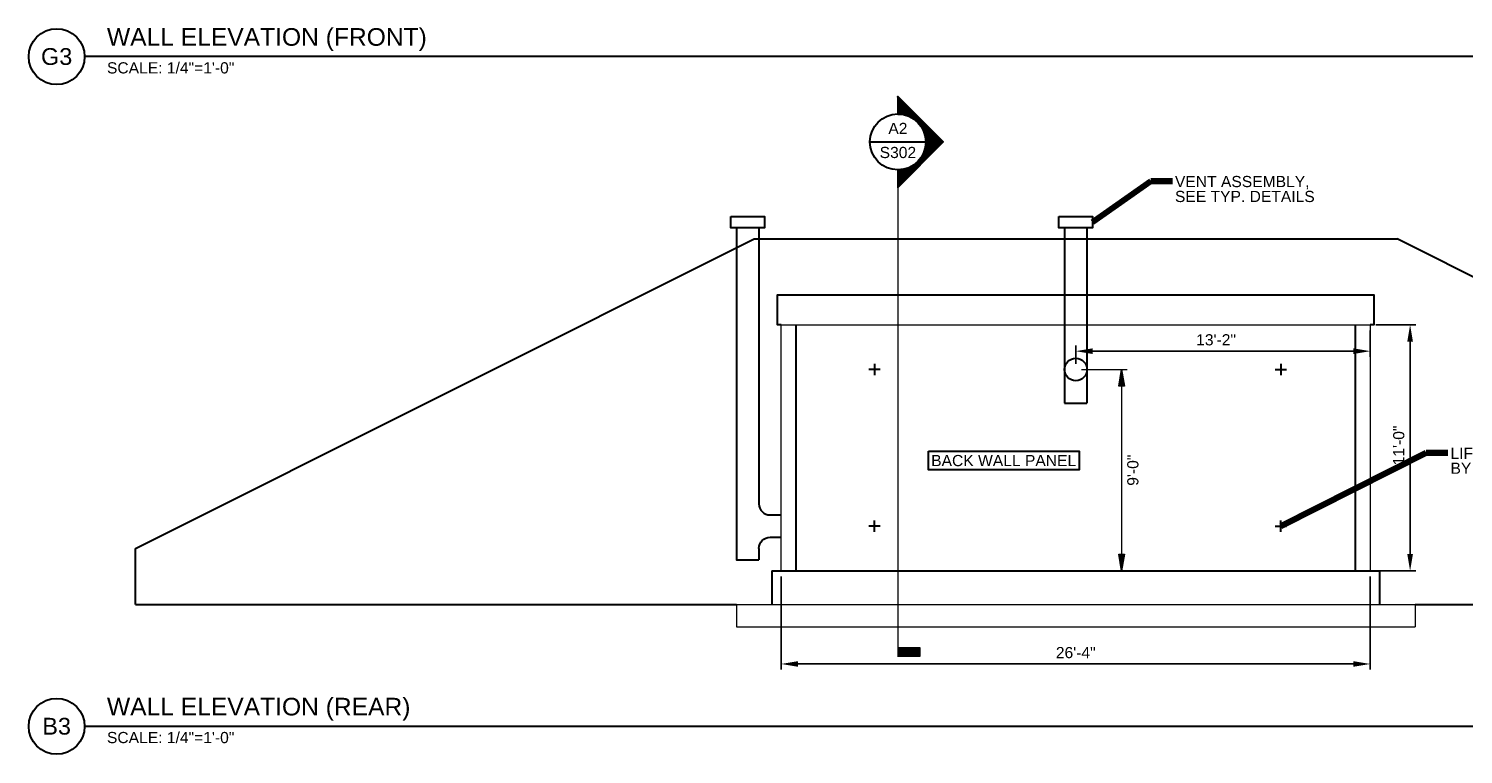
# Model space of a CAD drawing. Header units: inches. Extents: x -410 to 790, y -117 to 662.
# Tile 1 of 3: x -410 to 359, y -117 to 272. Entities that reach past the tile are written whole.
import ezdxf
from ezdxf.enums import TextEntityAlignment as Align

# ---------------------------------------------------------------- set-up
doc = ezdxf.new("R2010")
doc.units = ezdxf.units.IN
doc.header["$LTSCALE"] = 0.019
doc.header["$MEASUREMENT"] = 0
doc.linetypes.add('DGN3', pattern=[16.308427, 10.872284, -5.436142])
for name, color, linetype, lineweight in [('G-ANNO-DIM', 1, 'Continuous', 0), ('G-ANNO-TEXT', 7, 'Continuous', 30), ('S-FNDN-FTNG', 7, 'Continuous', 13), ('S-FNDN-PEDS', 7, 'Continuous', 30), ('S-WALL-LOAD', 7, 'Continuous', 13)]:
    doc.layers.add(name, color=color, linetype=linetype, lineweight=lineweight)
doc.styles.add("1 4 1'-0", font='arial.ttf', dxfattribs={"height": 6})
doc.styles.add("_1 4 1'-0", font='arial.ttf', dxfattribs={"height": 6})
doc.styles.add('TITLE 6.35', font='swissk.ttf', dxfattribs={"height": 250})
doc.styles.add('TITLE20', font='simplex.shx', dxfattribs={"height": 5000})
doc.dimstyles.new("1 4 1'-0", dxfattribs={"dimtxt": 6, "dimasz": 9, "dimexe": 3, "dimexo": 3, "dimgap": 3, "dimtad": 1, "dimdec": 0, "dimzin": 11, "dimdsep": 46, "dimlunit": 3, "dimtxsty": "1 4 1'-0", "dimsah": 1, "dimcen": 0, "dimadec": 4, "dimazin": 3, "dimtfac": 1, "dimtdec": 0, "dimtofl": 0, "dimtmove": 0, "dimatfit": 3, "dimfxl": 1, "dimtolj": 1, "dimtzin": 0, "dimarcsym": 0})

# ---------------------------------------------------------------- blocks, each defined once
blk = doc.blocks.new('*D95')
at = {"layer": 'G-ANNO-DIM', "color": 0, "lineweight": -2, "transparency": 16777216}
for p, q in [((-6.75, -21.91), (-6.75, -71.84)), ((309.25, -21.91), (309.25, -71.84)), ((2.25, -68.84), (300.25, -68.84))]:
    blk.add_line(p, q, dxfattribs=at)
at = {"layer": 'G-ANNO-DIM', "color": 0, "transparency": 16777216}
for points in [[(2.25, -67.34), (2.25, -70.34), (-6.75, -68.84)], [(300.25, -67.34), (300.25, -70.34), (309.25, -68.84)]]:
    blk.add_solid(points, dxfattribs=at)
at = {"layer": 'G-ANNO-DIM', "color": 0, "transparency": 16777216, "insert": (151.25, -62.78), "char_height": 6, "attachment_point": 5, "style": "1 4 1'-0"}
blk.add_mtext('\\A1;26\'-4"', dxfattribs=at)
blk = doc.blocks.new('*D96')
at = {"layer": 'G-ANNO-DIM', "color": 0, "lineweight": -2, "transparency": 16777216}
for p, q in [((312.25, 113.09), (333.62, 113.09)), ((330.62, -9.91), (330.62, 104.09)), ((312.25, -18.91), (333.62, -18.91))]:
    blk.add_line(p, q, dxfattribs=at)
at = {"layer": 'G-ANNO-DIM', "color": 0, "transparency": 16777216}
for points in [[(329.12, 104.09), (332.12, 104.09), (330.62, 113.09)], [(329.12, -9.91), (332.12, -9.91), (330.62, -18.91)]]:
    blk.add_solid(points, dxfattribs=at)
at = {"layer": 'G-ANNO-DIM', "color": 0, "transparency": 16777216, "insert": (324.55, 48.35), "char_height": 6, "attachment_point": 5, "rotation": 90, "style": "1 4 1'-0"}
blk.add_mtext('\\A1;11\'-0"', dxfattribs=at)
blk = doc.blocks.new('*D85')
at = {"layer": 'G-ANNO-DIM', "color": 0, "lineweight": -2, "transparency": 16777216}
for p, q in [((309.25, 110.09), (309.25, 95.93)), ((151.25, 92.09), (151.25, 101.93)), ((160.25, 98.93), (300.25, 98.93))]:
    blk.add_line(p, q, dxfattribs=at)
at = {"layer": 'G-ANNO-DIM', "color": 0, "transparency": 16777216}
for points in [[(160.25, 100.43), (160.25, 97.43), (151.25, 98.93)], [(300.25, 100.43), (300.25, 97.43), (309.25, 98.93)]]:
    blk.add_solid(points, dxfattribs=at)
at = {"layer": 'G-ANNO-DIM', "color": 0, "transparency": 16777216, "insert": (226.53, 104.99), "char_height": 6, "attachment_point": 5, "style": "1 4 1'-0"}
blk.add_mtext('\\A1;13\'-2"', dxfattribs=at)

msp = doc.modelspace()

# ---------------------------------------------------------------- hatches: boundary and pattern name
at = {"layer": 'G-ANNO-TEXT'}
h = msp.add_hatch(dxfattribs=at)
h.set_pattern_fill('USER', color=256, scale=0.027309, angle=45, style=0, pattern_type=0)
h.set_pattern_definition([(45, (77.29121, 178.018035), (-0.01931014, 0.01931014), [])])
edge = h.paths.add_edge_path()
edge.add_arc((55.83, 211.11), 14.99, -90, 90, ccw=False)
edge.add_line((55.83, 196.12), (55.83, 186.79))
edge.add_line((55.83, 186.79), (80.2, 211.13))
edge.add_line((80.2, 211.13), (55.83, 235.48))
edge.add_line((55.83, 235.48), (55.83, 226.1))
at = {"layer": 'G-ANNO-TEXT', "linetype": 'Continuous', "lineweight": 13}
h = msp.add_hatch(dxfattribs=at)
h.set_pattern_fill('DGN_SOLID10', scale=0.048, style=0, pattern_type=2)
h.set_pattern_definition([(45, (-471.25, 150.75), (-0.050911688, 0.050911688), [])])
h.paths.add_polyline_path([(55.83, -64.66), (67.83, -64.66), (67.83, -60.16), (55.83, -60.16)])

# ---------------------------------------------------------------- linework, layer by layer
at = {"layer": 'G-ANNO-DIM'}
for p, q in [((154.25, 89.09, 0), (178.87, 89.09, 0)), ((175.87, 89.09, 0), (175.87, -18.91, 0)), ((166.25, -18.91, 0), (190.87, -18.91, 0))]:
    msp.add_line(p, q, dxfattribs=at)
at = {"layer": 'G-ANNO-DIM', "elevation": 0, "flags": 128}
for points in [[(174.37, 80.09), (175.87, 89.09), (177.37, 80.09)], [(177.37, -9.91), (175.87, -18.91), (174.37, -9.91)]]:
    msp.add_lwpolyline(points, close=True, dxfattribs=at)
at = {"layer": 'G-ANNO-DIM', "extrusion": (0, 0, -1)}
msp.add_solid([(-174.37, 80.09, 0), (-175.87, 89.09, 0), (-177.37, 80.09, 0)], dxfattribs=at)
at = {"layer": 'G-ANNO-DIM'}
msp.add_solid([(177.37, -9.91, 0), (175.87, -18.91, 0), (174.37, -9.91, 0)], dxfattribs=at)
at = {"layer": 'G-ANNO-TEXT'}
for p, q in [((748.62, 256.89), (-380.49, 256.89)), ((40.84, 211.15), (70.83, 211.15)), ((-30.75, 165.09, 0), (-30.75, 5.09, 0)), ((-18.75, 165.09, 0), (-18.75, 17.09, 0)), ((145.24, 165.09, 0), (145.24, 159.09, 0)), ((157.24, 165.09, 0), (157.24, 159.09, 0)), ((-353.25, -6.91, 0), (-21.25, 159.09, 0)), ((-21.25, 159.09, 0), (323.75, 159.09, 0)), ((145.3, 159.09, 0), (145.3, 71.09)), ((157.24, 159.09, 0), (157.24, 71.09)), ((655.75, -6.91, 0), (323.75, 159.09, 0)), ((46.25, 89.09), (40.25, 89.09)), ((43.25, 92.09), (43.25, 86.09)), ((258.25, 89.09), (264.25, 89.09)), ((261.25, 92.09), (261.25, 86.09)), ((145.3, 71.09), (157.24, 71.09)), ((-12.75, 11.09, 0), (-6.75, 11.09, 0)), ((43.25, 2.09), (43.25, 8.09)), ((261.25, 2.09), (261.25, 8.09)), ((46.25, 5.09), (40.25, 5.09)), ((258.25, 5.09), (264.25, 5.09)), ((-353.25, -36.91, 0), (-353.25, -6.91, 0)), ((-18.75, -6.91), (-18.75, -12.91)), ((-12.75, -0.91, 0), (-6.75, -0.91, 0)), ((-353.25, -36.91), (-30.75, -36.91)), ((333.25, -36.91), (655.75, -36.91)), ((748.62, -102.29), (-380.49, -102.29))]:
    msp.add_line(p, q, dxfattribs=at)
at = {"layer": 'G-ANNO-TEXT', "color": 7, "linetype": 'Continuous', "lineweight": 0}
msp.add_line((55.83, 196.21, 0), (55.83, -64.93, 0), dxfattribs=at)
at = {"layer": 'G-ANNO-TEXT', "linetype": 'DGN3'}
for p, q in [((1.25, -18.91), (1.25, 113.09)), ((301.25, -18.91), (301.25, 113.09))]:
    msp.add_line(p, q, dxfattribs=at)
at = {"layer": 'G-ANNO-TEXT', "flags": 128}
msp.add_lwpolyline([(55.83, 226.1, -1), (55.83, 196.12), (55.83, 186.79), (80.2, 211.13), (55.83, 235.48), (55.83, 226.1)], format="xyb", dxfattribs=at)
at = {"layer": 'G-ANNO-TEXT', "extrusion": (0, 0, -1), "elevation": 0, "flags": 128}
for points in [[(33.75, 171.09), (15.75, 171.09), (15.75, 165.09), (33.75, 165.09), (33.75, 171.09)], [(-142.24, 171.09), (-160.24, 171.09), (-160.24, 165.09), (-142.24, 165.09), (-142.24, 171.09)]]:
    msp.add_lwpolyline(points, dxfattribs=at)
at = {"layer": 'G-ANNO-TEXT', "extrusion": (-1.69407e-21, 5.42101e-20, -1), "elevation": 0, "flags": 128}
msp.add_lwpolyline([(6.75, 113.09), (8.75, 113.09), (8.75, 129.09), (-311.25, 129.09), (-311.25, 113.09), (-309.25, 113.09)], dxfattribs=at)
at = {"layer": 'G-ANNO-TEXT', "extrusion": (0, 0, -1), "flags": 128}
msp.add_lwpolyline([(-72.32, 45.27), (-153.03, 45.27), (-153.03, 35.24), (-72.32, 35.24), (-72.32, 45.27)], dxfattribs=at)
at = {"layer": 'G-ANNO-TEXT', "flags": 128}
msp.add_lwpolyline([(-30.75, 5.09), (-30.75, -12.91), (-18.75, -12.91)], dxfattribs=at)
at = {"layer": 'G-ANNO-TEXT', "color": 7, "linetype": 'Continuous', "lineweight": 13, "flags": 128}
msp.add_lwpolyline([(55.83, -64.66), (67.83, -64.66), (67.83, -60.16), (55.83, -60.16), (55.83, -64.66)], dxfattribs=at)
at = {"layer": 'G-ANNO-TEXT'}
for centre, radius in [((-395.48, 256.89), 14.99), ((55.83, 211.15), 14.99), ((151.25, 89.09), 6), ((151.25, 89.09), 0), ((-395.48, -102.29), 14.99)]:
    msp.add_circle(centre, radius, dxfattribs=at)
msp.add_arc((-12.75, 17.09, 0), 6, 180, 270, dxfattribs=at)
at = {"layer": 'G-ANNO-TEXT', "extrusion": (0, 0, -1)}
msp.add_arc((12.75, -6.91, 0), 6, 0, 90, dxfattribs=at)
at = {"layer": 'S-FNDN-FTNG'}
for p, q in [((-30.75, -36.91, 0), (333.25, -36.91, 0)), ((-30.75, -36.91, 0), (-30.75, -48.91, 0)), ((333.25, -36.91, 0), (333.25, -48.91, 0)), ((-30.75, -48.91, 0), (333.25, -48.91, 0))]:
    msp.add_line(p, q, dxfattribs=at)
at = {"layer": 'S-FNDN-PEDS'}
for p, q in [((-11.75, -18.91, 0), (-11.75, -36.91, 0)), ((-11.75, -18.91, 0), (314.25, -18.91, 0)), ((314.25, -18.91, 0), (314.25, -36.91, 0))]:
    msp.add_line(p, q, dxfattribs=at)
at = {"layer": 'S-WALL-LOAD', "extrusion": (7.79777e-24, 4.15881e-23, -1), "elevation": 0, "flags": 128}
msp.add_lwpolyline([(6.75, -18.91), (6.75, 113.09), (-309.25, 113.09), (-309.25, -18.91)], dxfattribs=at)

# ---------------------------------------------------------------- texts
at = {"layer": 'G-ANNO-DIM', "color": 7, "linetype": 'Continuous', "style": "_1 4 1'-0"}
msp.add_text('9\'-0"', height=6, rotation=90, dxfattribs=at).set_placement((181.87, 35.09, 0), align=Align.MIDDLE_CENTER)
at = {"layer": 'G-ANNO-TEXT', "color": 7, "linetype": 'Continuous', "lineweight": 13, "char_height": 9.4488, "attachment_point": 7, "style": 'TITLE 6.35'}
for s, insert in [('{\\fArial|b0|i0|c0|p34;WALL ELEVATION (FRONT)}', (-368.49, 259.89, 0)), ('{\\fArial|b0|i0|c0|p34;WALL ELEVATION (REAR)}', (-368.49, -99.29, 0))]:
    msp.add_mtext(s, dxfattribs=dict(at, insert=insert))
at = {"layer": 'G-ANNO-TEXT', "color": 7, "linetype": 'Continuous', "lineweight": 0, "style": 'TITLE20'}
for s, insert, char_height, attachment_point in [('{\\fArial|b0|i0|c0|p34;G3}', (-395.48, 256.89), 9, 5), ('{\\fArial|b0|i0|c0|p34;A2}', (55.83, 218.39), 6, 5), ('{\\fArial|b0|i0|c0|p34;S302}', (55.83, 202.41), 6, 8), ('{\\fArial|b0|i0|c0|p34;B3}', (-395.48, -102.29), 9, 5)]:
    msp.add_mtext(s, dxfattribs=dict(at, insert=insert, char_height=char_height, attachment_point=attachment_point))
at = {"layer": 'G-ANNO-TEXT', "color": 7, "linetype": 'Continuous', "lineweight": 0, "char_height": 6, "attachment_point": 1}
for insert in [(-368.49, 253.88, 0), (-368.49, -105.3, 0)]:
    msp.add_mtext('{\\fArial|b0|i0|c0|p34;SCALE: 1/4"=1\'-0"}', dxfattribs=dict(at, insert=insert))
at = {"layer": 'G-ANNO-TEXT', "color": 7, "char_height": 6, "attachment_point": 1, "style": "1 4 1'-0"}
for s, insert, line_spacing_factor in [('VENT ASSEMBLY,\\PSEE TYP. DETAILS', (204.47, 192.91), 0.8), ('LIFTING INSERT (TYP.),\\PBY PRECAST MANF.', (352.28, 47.14), 0.8), ('BACK WALL PANEL', (73.69, 43.25), 0.659055)]:
    msp.add_mtext(s, dxfattribs=dict(at, insert=insert, line_spacing_factor=line_spacing_factor))

# ---------------------------------------------------------------- dimensions: what is measured, and where the dimension line sits
at = {"layer": 'G-ANNO-DIM'}
dim = msp.add_linear_dim(base=(309.25, 98.93, 0), p1=(151.25, 89.09, 0), p2=(309.25, 113.09, 0), dimstyle="1 4 1'-0", dxfattribs=at)
dim.commit()
dim.dimension.update_dxf_attribs({"geometry": '*D85', "text_midpoint": (226.53, 98.93, 0), "dimtype": 160})
dim = msp.add_linear_dim(base=(330.62, 113.09, 0), p1=(309.25, -18.91, 0), p2=(309.25, 113.09, 0), angle=90, dimstyle="1 4 1'-0", dxfattribs=at)
dim.commit()
dim.dimension.update_dxf_attribs({"geometry": '*D96', "text_midpoint": (330.62, 48.35, 0), "dimtype": 160})
dim = msp.add_linear_dim(base=(309.25, -68.84, 0), p1=(-6.75, -18.91, 0), p2=(309.25, -18.91, 0), dimstyle="1 4 1'-0", dxfattribs=at)
dim.commit()
dim.dimension.update_dxf_attribs({"geometry": '*D95', "text_midpoint": (151.25, -62.78, 0)})

# ---------------------------------------------------------------- leaders
at = {"layer": 'G-ANNO-TEXT'}
for points in [[(160.24, 168.09), (191.51, 190.13), (203.12, 190.13)], [(261.25, 5.09), (339.32, 44.37), (350.93, 44.37)]]:
    msp.add_leader(points, dimstyle="1 4 1'-0", override={"dimscale": 1, "dimtxt": 6, "dimasz": 9, "dimgap": 3, "dimtad": 1, "dimclrd": 0, "dimlwd": 65534}, dxfattribs=at)

doc.saveas('drawing.dxf')
